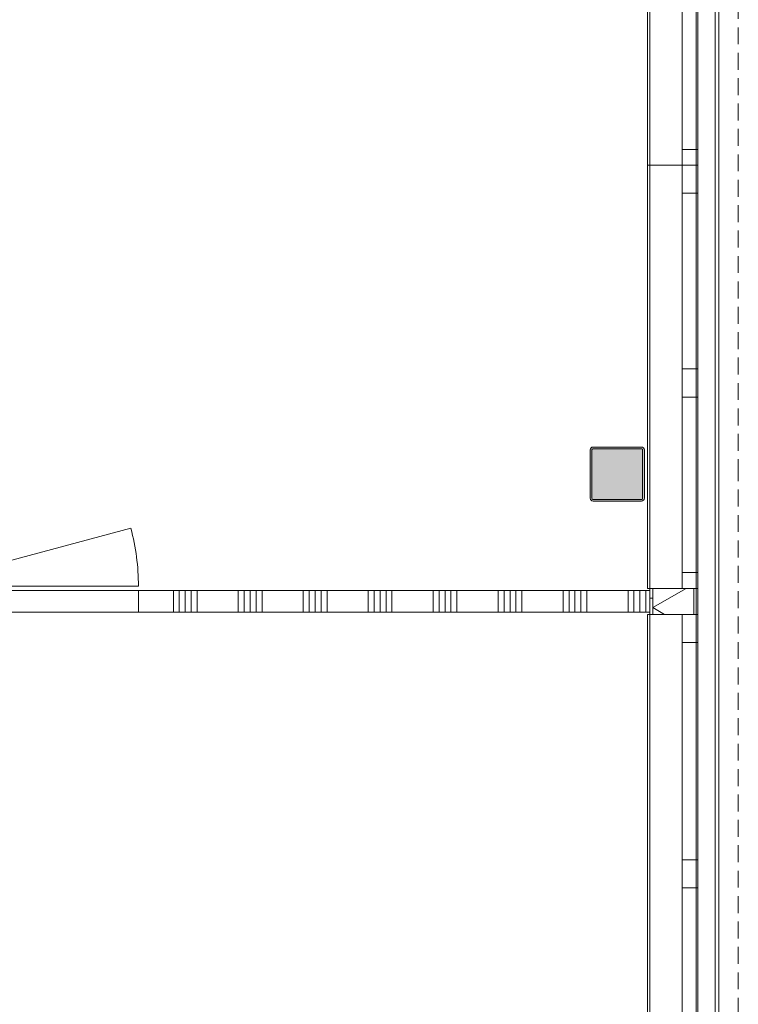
# Model space of a CAD drawing. Header units: millimetres. Extents: x -409 to 257590, y -7854 to 67330.
# Tile 132 of 205: x 22690 to 26009, y 39524 to 44072. Entities that reach past the tile are written whole.
import ezdxf

# ---------------------------------------------------------------- set-up
doc = ezdxf.new("R2010")
doc.units = ezdxf.units.MM
doc.header["$MEASUREMENT"] = 0
doc.linetypes.add('B0702', pattern=[117.37, 78.119999, -39.250001])
for name, color, linetype in [('New_21 Buitenwanden', 7, 'Continuous'), ('New_21 Buitenwanden Doorsnede-arcering', 7, 'Continuous'), ('New_21 Buitenwanden Laagscheidingslijnen', 7, 'Continuous'), ('New_21 Buitenwanden Ramen', 7, 'Continuous'), ('New_22 NC Binnenwanden', 7, 'Continuous'), ('New_22 NC Binnenwanden Deuren', 7, 'Continuous'), ('New_22 NC Binnenwanden Doorsnede-arcering', 7, 'Continuous'), ('New_23 Vloeren', 7, 'Continuous'), ('New_41 Buitenwandafwerking houten latten', 7, 'Continuous'), ('New_Z Ruimtefuncties Zone omranding', 7, 'Continuous'), ('S-COLS-____-OTLN.RVT S', 7, 'Continuous'), ('S-COLS-____-OTLN.RVT S 2D arcering', 7, 'Continuous')]:
    doc.layers.add(name, color=color, linetype=linetype)

# ---------------------------------------------------------------- blocks, each defined once
blk = doc.blocks.new('Slab_1_2', base_point=(0, 42578.3))
at = {"layer": 'New_23 Vloeren', "color": 1, "linetype": 'Continuous', "lineweight": 0, "flags": 128}
blk.add_lwpolyline([(25600, 28000.1), (25600, 47486.3), (25600, 47510), (25600, 63060), (0, 63060), (0, 42578.3), (0, 39540), (0, 17060)], dxfattribs=at)
blk = doc.blocks.new('Wall_212_2', base_point=(25600, 28004))
at = {"layer": 'New_21 Buitenwanden', "color": 8, "linetype": 'Continuous', "lineweight": 0, "true_color": 0x778488}
for p, q in [((25814, 28004), (25814, 39550)), ((25902, 28004), (25902, 39550))]:
    blk.add_line(p, q, dxfattribs=at)
at = {"layer": 'New_21 Buitenwanden', "color": 8, "linetype": 'Continuous', "lineweight": 0, "true_color": 0x778488, "flags": 128}
for points in [[(25600, 39550), (25600, 28004)], [(25920, 28004), (25920, 39550)]]:
    blk.add_lwpolyline(points, dxfattribs=at)
blk = doc.blocks.new('Wall_217_2', base_point=(25600, 39550))
at = {"layer": 'New_21 Buitenwanden', "color": 8, "linetype": 'Continuous', "lineweight": 0, "true_color": 0x778488}
for p, q in [((25902, 39550), (25902, 63274)), ((25814, 39550), (25814, 63204))]:
    blk.add_line(p, q, dxfattribs=at)
at = {"layer": 'New_21 Buitenwanden', "color": 8, "linetype": 'Continuous', "lineweight": 0, "true_color": 0x778488, "flags": 128}
for points in [[(25920, 39550), (25920, 63362)], [(25600, 63060), (25600, 39550)]]:
    blk.add_lwpolyline(points, dxfattribs=at)
blk = doc.blocks.new('Column 351[34]_2', base_point=(0.5, 3))
at = {"layer": 'S-COLS-____-OTLN.RVT S 2D arcering', "linetype": 'Continuous', "lineweight": 0, "true_color": 0x778488}
h = blk.add_hatch(color=8, dxfattribs=at)
h.paths.add_polyline_path([(25325.5, 41861), (25326.5, 41856), (25329.3, 41851.8), (25333.5, 41848.9), (25338.5, 41848), (25562.5, 41848), (25567.5, 41848.9), (25571.7, 41851.8), (25574.5, 41856), (25575.5, 41861), (25575.5, 42085), (25574.5, 42089.9), (25571.7, 42094.1), (25567.5, 42097), (25562.5, 42098), (25338.5, 42098), (25333.5, 42097), (25329.3, 42094.1), (25326.5, 42089.9), (25325.5, 42085)])
h.paths.add_polyline_path([(25562.5, 41856), (25338.5, 41856), (25336.6, 41856.3), (25335, 41857.4), (25333.9, 41859), (25333.5, 41861), (25333.5, 42085), (25333.9, 42086.9), (25335, 42088.5), (25336.6, 42089.6), (25338.5, 42090), (25562.5, 42090), (25564.4, 42089.6), (25566.1, 42088.5), (25567.1, 42086.9), (25567.5, 42085), (25567.5, 41861), (25567.1, 41859), (25566.1, 41857.4), (25564.4, 41856.3)], flags=0)
blk.add_hatch(color=8, dxfattribs=at).paths.add_polyline_path([(25562.5, 42090), (25338.5, 42090), (25336.6, 42089.6), (25335, 42088.5), (25333.9, 42086.9), (25333.5, 42085), (25333.5, 41861), (25333.9, 41859), (25335, 41857.4), (25336.6, 41856.3), (25338.5, 41856), (25562.5, 41856), (25564.4, 41856.3), (25566.1, 41857.4), (25567.1, 41859), (25567.5, 41861), (25567.5, 42085), (25567.1, 42086.9), (25566.1, 42088.5), (25564.4, 42089.6)])
at = {"layer": 'S-COLS-____-OTLN.RVT S', "color": 1, "linetype": 'Continuous', "lineweight": 0}
for p, q in [((25326.5, 42089.9), (25325.5, 42085)), ((25325.5, 42085), (25325.5, 41861)), ((25329.3, 42094.1), (25326.5, 42089.9)), ((25333.5, 42097), (25329.3, 42094.1)), ((25338.5, 42098), (25333.5, 42097)), ((25333.5, 42085), (25333.9, 42086.9)), ((25333.5, 41861), (25333.5, 42085)), ((25333.9, 42086.9), (25335, 42088.5)), ((25335, 42088.5), (25336.6, 42089.6)), ((25336.6, 42089.6), (25338.5, 42090)), ((25562.5, 42098), (25338.5, 42098)), ((25338.5, 42090), (25562.5, 42090)), ((25567.5, 42097), (25562.5, 42098)), ((25562.5, 42090), (25564.4, 42089.6)), ((25564.4, 42089.6), (25566.1, 42088.5)), ((25566.1, 42088.5), (25567.1, 42086.9)), ((25567.1, 42086.9), (25567.5, 42085)), ((25571.7, 42094.1), (25567.5, 42097)), ((25567.5, 42085), (25567.5, 41861)), ((25574.5, 42089.9), (25571.7, 42094.1)), ((25575.5, 42085), (25574.5, 42089.9)), ((25575.5, 41861), (25575.5, 42085)), ((25325.5, 41861), (25326.5, 41856)), ((25326.5, 41856), (25329.3, 41851.8)), ((25329.3, 41851.8), (25333.5, 41848.9)), ((25333.9, 41859), (25333.5, 41861)), ((25333.5, 41848.9), (25338.5, 41848)), ((25335, 41857.4), (25333.9, 41859)), ((25336.6, 41856.3), (25335, 41857.4)), ((25338.5, 41856), (25336.6, 41856.3)), ((25562.5, 41856), (25338.5, 41856)), ((25338.5, 41848), (25562.5, 41848)), ((25564.4, 41856.3), (25562.5, 41856)), ((25562.5, 41848), (25567.5, 41848.9)), ((25566.1, 41857.4), (25564.4, 41856.3)), ((25567.1, 41859), (25566.1, 41857.4)), ((25567.5, 41861), (25567.1, 41859)), ((25567.5, 41848.9), (25571.7, 41851.8)), ((25571.7, 41851.8), (25574.5, 41856)), ((25574.5, 41856), (25575.5, 41861))]:
    blk.add_line(p, q, dxfattribs=at)
blk = doc.blocks.new('*X2095')
at = {"layer": 'New_22 NC Binnenwanden Doorsnede-arcering', "color": 254, "linetype": 'Continuous', "lineweight": 0, "true_color": 0xe9ebeb}
for p, q in [((21600, 41435), (21600, 41370)), ((21627.4, 41435), (21627.4, 41370)), ((21654.9, 41435), (21654.9, 41370)), ((21682.3, 41435), (21682.3, 41370)), ((21709.7, 41435), (21709.7, 41370)), ((21900, 41435), (21900, 41370)), ((21927.4, 41435), (21927.4, 41370)), ((21954.9, 41435), (21954.9, 41370)), ((21982.3, 41435), (21982.3, 41370)), ((22009.7, 41435), (22009.7, 41370)), ((22200, 41435), (22200, 41370)), ((21600, 41370), (21600, 41335)), ((21627.4, 41370), (21627.4, 41335)), ((21654.9, 41370), (21654.9, 41335)), ((21682.3, 41370), (21682.3, 41335)), ((21709.7, 41370), (21709.7, 41335)), ((21900, 41370), (21900, 41335)), ((21927.4, 41370), (21927.4, 41335)), ((21954.9, 41370), (21954.9, 41335)), ((21982.3, 41370), (21982.3, 41335)), ((22009.7, 41370), (22009.7, 41335)), ((22200, 41370), (22200, 41335))]:
    blk.add_line(p, q, dxfattribs=at)
blk = doc.blocks.new('*X2096')
at = {"layer": 'New_22 NC Binnenwanden Doorsnede-arcering', "color": 254, "linetype": 'Continuous', "lineweight": 0, "true_color": 0xe9ebeb}
for p, q in [((23400, 41435), (23400, 41370)), ((23427.4, 41435), (23427.4, 41370)), ((23454.9, 41435), (23454.9, 41370)), ((23482.3, 41435), (23482.3, 41370)), ((23509.7, 41435), (23509.7, 41370)), ((23700, 41435), (23700, 41370)), ((23727.4, 41435), (23727.4, 41370)), ((23754.9, 41435), (23754.9, 41370)), ((23782.3, 41435), (23782.3, 41370)), ((23809.7, 41435), (23809.7, 41370)), ((24000, 41435), (24000, 41370)), ((24027.4, 41435), (24027.4, 41370)), ((24054.9, 41435), (24054.9, 41370)), ((24082.3, 41435), (24082.3, 41370)), ((24109.7, 41435), (24109.7, 41370)), ((24300, 41435), (24300, 41370)), ((24327.4, 41435), (24327.4, 41370)), ((24354.9, 41435), (24354.9, 41370)), ((24382.3, 41435), (24382.3, 41370)), ((24409.7, 41435), (24409.7, 41370)), ((24600, 41435), (24600, 41370)), ((24627.4, 41435), (24627.4, 41370)), ((24654.9, 41435), (24654.9, 41370)), ((24682.3, 41435), (24682.3, 41370)), ((24709.7, 41435), (24709.7, 41370)), ((24900, 41435), (24900, 41370)), ((24927.4, 41435), (24927.4, 41370)), ((24954.9, 41435), (24954.9, 41370)), ((24982.3, 41435), (24982.3, 41370)), ((25009.7, 41435), (25009.7, 41370)), ((25200, 41435), (25200, 41370)), ((25227.4, 41435), (25227.4, 41370)), ((25254.9, 41435), (25254.9, 41370)), ((25282.3, 41435), (25282.3, 41370)), ((25309.7, 41435), (25309.7, 41370)), ((25500, 41435), (25500, 41370)), ((25527.4, 41435), (25527.4, 41370)), ((25554.9, 41435), (25554.9, 41370)), ((25582.3, 41435), (25582.3, 41370)), ((23400, 41370), (23400, 41335)), ((23427.4, 41370), (23427.4, 41335)), ((23454.9, 41370), (23454.9, 41335)), ((23482.3, 41370), (23482.3, 41335)), ((23509.7, 41370), (23509.7, 41335)), ((23700, 41370), (23700, 41335)), ((23727.4, 41370), (23727.4, 41335)), ((23754.9, 41370), (23754.9, 41335)), ((23782.3, 41370), (23782.3, 41335)), ((23809.7, 41370), (23809.7, 41335)), ((24000, 41370), (24000, 41335)), ((24027.4, 41370), (24027.4, 41335)), ((24054.9, 41370), (24054.9, 41335)), ((24082.3, 41370), (24082.3, 41335)), ((24109.7, 41370), (24109.7, 41335)), ((24300, 41370), (24300, 41335)), ((24327.4, 41370), (24327.4, 41335)), ((24354.9, 41370), (24354.9, 41335)), ((24382.3, 41370), (24382.3, 41335)), ((24409.7, 41370), (24409.7, 41335)), ((24600, 41370), (24600, 41335)), ((24627.4, 41370), (24627.4, 41335)), ((24654.9, 41370), (24654.9, 41335)), ((24682.3, 41370), (24682.3, 41335)), ((24709.7, 41370), (24709.7, 41335)), ((24900, 41370), (24900, 41335)), ((24927.4, 41370), (24927.4, 41335)), ((24954.9, 41370), (24954.9, 41335)), ((24982.3, 41370), (24982.3, 41335)), ((25009.7, 41370), (25009.7, 41335)), ((25200, 41370), (25200, 41335)), ((25227.4, 41370), (25227.4, 41335)), ((25254.9, 41370), (25254.9, 41335)), ((25282.3, 41370), (25282.3, 41335)), ((25309.7, 41370), (25309.7, 41335)), ((25500, 41370), (25500, 41335)), ((25527.4, 41370), (25527.4, 41335)), ((25554.9, 41370), (25554.9, 41335)), ((25582.3, 41370), (25582.3, 41335))]:
    blk.add_line(p, q, dxfattribs=at)
blk = doc.blocks.new('D1 22_11')
at = {"layer": 'New_22 NC Binnenwanden Deuren', "color": 1, "linetype": 'Continuous', "lineweight": 0}
for q in [(-481.8, 267.6), (-517, 0)]:
    blk.add_line((517, 0), q, dxfattribs=at)
at = {"layer": 'New_22 NC Binnenwanden Deuren', "color": 7, "linetype": 'Continuous', "lineweight": 0}
for p, q in [((-517, -20), (-517, -120)), ((-517, -20), (-517, -120)), ((517, -20), (517, -120)), ((517, -20), (517, -120))]:
    blk.add_line(p, q, dxfattribs=at)
at = {"layer": 'New_22 NC Binnenwanden Deuren', "color": 1, "linetype": 'Continuous', "lineweight": 0}
blk.add_arc((517, 0), 1034, 165, 180, dxfattribs=at)
blk = doc.blocks.new('Wall_479_2', base_point=(25600, 41335))
at = {"layer": 'New_22 NC Binnenwanden', "color": 8, "linetype": 'Continuous', "lineweight": 0, "true_color": 0x778488}
for p, q in [((22204.7, 41435), (22204.7, 41335)), ((23238.7, 41435), (23238.7, 41335))]:
    blk.add_line(p, q, dxfattribs=at)
at = {"layer": 'New_22 NC Binnenwanden', "color": 8, "linetype": 'Continuous', "lineweight": 0, "true_color": 0x778488, "flags": 128}
for points in [[(22204.7, 41435), (21555.1, 41435)], [(21555.1, 41335), (21555.1, 41435)], [(25600, 41435), (23238.7, 41435)], [(25600, 41335), (25600, 41435)], [(21555.1, 41335), (22204.7, 41335)], [(23238.7, 41335), (25600, 41335)]]:
    blk.add_lwpolyline(points, dxfattribs=at)
at = {"layer": 'New_22 NC Binnenwanden', "color": 8, "lineweight": 0, "true_color": 0x778488}
for name in ['*X2095', '*X2096']:
    blk.add_blockref(name, (0, 0), dxfattribs=at)
at = {"layer": 'New_22 NC Binnenwanden Deuren', "color": 1, "linetype": 'Continuous', "lineweight": 0, "xscale": -1, "zscale": 1000}
blk.add_blockref('D1 22_11', (22721.7, 41455), dxfattribs=at)
blk = doc.blocks.new('Curtain Wall_68_2')
at = {"layer": 'New_41 Buitenwandafwerking houten latten', "color": 253, "linetype": 'B0702', "lineweight": 0, "true_color": 0x99a3a6, "flags": 128}
for points in [[(26009.2, 41963.2), (26009.2, 42008.2), (26009.2, 42108.2), (26009.2, 42208.2), (26009.2, 42308.2), (26009.2, 42353.2), (26009.2, 42453.2), (26009.2, 42553.2), (26009.2, 42653.2), (26009.2, 42698.2), (26009.2, 42798.2), (26009.2, 42898.2), (26009.2, 42998.2), (26009.2, 43043.2), (26009.2, 43143.2), (26009.2, 43243.2), (26009.2, 43343.2), (26009.2, 43388.2), (26009.2, 43488.2), (26009.2, 43588.2), (26009.2, 43688.2), (26009.2, 43733.2), (26009.2, 43833.2), (26009.2, 43933.2), (26009.2, 44033.2), (26009.2, 44078.2), (26009.2, 44178.2), (26009.2, 44278.2), (26009.2, 44378.2), (26009.2, 44423.2), (26009.2, 44523.2), (26009.2, 44623.2), (26009.2, 44723.2), (26009.2, 44768.2), (26009.2, 44868.2), (26009.2, 44968.2), (26009.2, 45068.2), (26009.2, 45113.2), (26009.2, 45213.2), (26009.2, 45313.2), (26009.2, 45413.2), (26009.2, 45458.2), (26009.2, 45558.2), (26009.2, 45658.2), (26009.2, 45758.2), (26009.2, 45803.2), (26009.2, 45903.2), (26009.2, 46003.2), (26009.2, 46103.2), (26009.2, 46148.2), (26009.2, 46248.2), (26009.2, 46348.2), (26009.2, 46448.2), (26009.2, 46493.2), (26009.2, 46593.2), (26009.2, 46693.2), (26009.2, 46793.2), (26009.2, 46838.2), (26009.2, 46938.2), (26009.2, 47038.2), (26009.2, 47138.2), (26009.2, 47183.2), (26009.2, 47283.2), (26009.2, 47383.2), (26009.2, 47483.2), (26009.2, 47528.2), (26009.2, 47628.2), (26009.2, 47728.2), (26009.2, 47828.2), (26009.2, 47873.2), (26009.2, 47973.2), (26009.2, 48073.2), (26009.2, 48173.2), (26009.2, 48218.2), (26009.2, 48318.2), (26009.2, 48418.2), (26009.2, 48518.2), (26009.2, 48563.2), (26009.2, 48663.2), (26009.2, 48763.2), (26009.2, 48863.2), (26009.2, 48908.2), (26009.2, 49008.2), (26009.2, 49108.2), (26009.2, 49208.2), (26009.2, 49253.2), (26009.2, 49353.2), (26009.2, 49453.2), (26009.2, 49553.2), (26009.2, 49598.2), (26009.2, 49698.2), (26009.2, 49798.2), (26009.2, 49898.2), (26009.2, 49943.2), (26009.2, 50043.2), (26009.2, 50143.2), (26009.2, 50243.2), (26009.2, 50288.2), (26009.2, 50388.2), (26009.2, 50488.2), (26009.2, 50588.2), (26009.2, 50633.2), (26009.2, 50733.2), (26009.2, 50833.2), (26009.2, 50933.2), (26009.2, 50978.2), (26009.2, 51078.2), (26009.2, 51178.2), (26009.2, 51278.2), (26009.2, 51323.2), (26009.2, 51423.2), (26009.2, 51523.2), (26009.2, 51623.2), (26009.2, 51668.2), (26009.2, 51768.2), (26009.2, 51868.2), (26009.2, 51968.2), (26009.2, 52013.2), (26009.2, 52113.2), (26009.2, 52213.2), (26009.2, 52313.2), (26009.2, 52358.2), (26009.2, 52458.2), (26009.2, 52558.2), (26009.2, 52658.2), (26009.2, 52703.2), (26009.2, 52803.2), (26009.2, 52903.2), (26009.2, 53003.2), (26009.2, 53048.2), (26009.2, 53148.2), (26009.2, 53248.2), (26009.2, 53348.2), (26009.2, 53393.2), (26009.2, 53493.2), (26009.2, 53593.2), (26009.2, 53693.2), (26009.2, 53738.2), (26009.2, 53838.2), (26009.2, 53938.2), (26009.2, 54038.2), (26009.2, 54083.2), (26009.2, 54183.2), (26009.2, 54283.2), (26009.2, 54383.2), (26009.2, 54428.2), (26009.2, 54528.2), (26009.2, 54628.2), (26009.2, 54728.2), (26009.2, 54773.2), (26009.2, 54873.2), (26009.2, 54973.2), (26009.2, 55073.2), (26009.2, 55118.2), (26009.2, 55218.2), (26009.2, 55318.2), (26009.2, 55418.2), (26009.2, 55463.2), (26009.2, 55563.2), (26009.2, 55663.2), (26009.2, 55763.2), (26009.2, 55808.2), (26009.2, 55908.2), (26009.2, 56008.2), (26009.2, 56108.2), (26009.2, 56153.2), (26009.2, 56253.2), (26009.2, 56353.2), (26009.2, 56453.2), (26009.2, 56498.2), (26009.2, 56598.2), (26009.2, 56698.2), (26009.2, 56798.2), (26009.2, 56843.2), (26009.2, 56943.2), (26009.2, 57043.2), (26009.2, 57143.2), (26009.2, 57188.2), (26009.2, 57288.2), (26009.2, 57388.2), (26009.2, 57488.2), (26009.2, 57533.2), (26009.2, 57633.2), (26009.2, 57733.2), (26009.2, 57833.2), (26009.2, 57878.2), (26009.2, 57978.2), (26009.2, 58078.2), (26009.2, 58178.2), (26009.2, 58223.2), (26009.2, 58323.2), (26009.2, 58423.2), (26009.2, 58523.2), (26009.2, 58568.2), (26009.2, 58668.2), (26009.2, 58768.2), (26009.2, 58868.2), (26009.2, 58913.2), (26009.2, 59013.2), (26009.2, 59113.2), (26009.2, 59213.2), (26009.2, 59258.2), (26009.2, 59358.2), (26009.2, 59458.2), (26009.2, 59558.2), (26009.2, 59603.2), (26009.2, 59703.2), (26009.2, 59803.2), (26009.2, 59903.2), (26009.2, 59948.2), (26009.2, 60048.2), (26009.2, 60148.2), (26009.2, 60248.2), (26009.2, 60293.2), (26009.2, 60393.2), (26009.2, 60493.2), (26009.2, 60593.2), (26009.2, 60638.2), (26009.2, 60738.2), (26009.2, 60838.2), (26009.2, 60938.2), (26009.2, 60983.2), (26009.2, 61083.2), (26009.2, 61183.2), (26009.2, 61283.2), (26009.2, 61328.2), (26009.2, 61428.2), (26009.2, 61528.2), (26009.2, 61628.2), (26009.2, 61673.2), (26009.2, 61773.2), (26009.2, 61873.2), (26009.2, 61973.2), (26009.2, 62018.2), (26009.2, 62118.2), (26009.2, 62218.2), (26009.2, 62318.2), (26009.2, 62363.2), (26009.2, 62463.2), (26009.2, 62563.2), (26009.2, 62663.2), (26009.2, 62708.2), (26009.2, 62808.2), (26009.2, 62908.2), (26009.2, 63008.2), (26009.2, 63053.2)], [(26009.2, 28208.2), (26009.2, 28308.2), (26009.2, 28408.2), (26009.2, 28508.2), (26009.2, 28553.2), (26009.2, 28653.2), (26009.2, 28753.2), (26009.2, 28853.2), (26009.2, 28898.2), (26009.2, 28998.2), (26009.2, 29098.2), (26009.2, 29198.2), (26009.2, 29243.2), (26009.2, 29343.2), (26009.2, 29443.2), (26009.2, 29543.2), (26009.2, 29588.2), (26009.2, 29688.2), (26009.2, 29788.2), (26009.2, 29888.2), (26009.2, 29933.2), (26009.2, 30033.2), (26009.2, 30133.2), (26009.2, 30233.2), (26009.2, 30278.2), (26009.2, 30378.2), (26009.2, 30478.2), (26009.2, 30578.2), (26009.2, 30623.2), (26009.2, 30723.2), (26009.2, 30823.2), (26009.2, 30923.2), (26009.2, 30968.2), (26009.2, 31068.2), (26009.2, 31168.2), (26009.2, 31268.2), (26009.2, 31313.2), (26009.2, 31413.2), (26009.2, 31513.2), (26009.2, 31613.2), (26009.2, 31658.2), (26009.2, 31758.2), (26009.2, 31858.2), (26009.2, 31958.2), (26009.2, 32003.2), (26009.2, 32103.2), (26009.2, 32203.2), (26009.2, 32303.2), (26009.2, 32348.2), (26009.2, 32448.2), (26009.2, 32548.2), (26009.2, 32648.2), (26009.2, 32693.2), (26009.2, 32793.2), (26009.2, 32893.2), (26009.2, 32993.2), (26009.2, 33038.2), (26009.2, 33138.2), (26009.2, 33238.2), (26009.2, 33338.2), (26009.2, 33383.2), (26009.2, 33483.2), (26009.2, 33583.2), (26009.2, 33683.2), (26009.2, 33728.2), (26009.2, 33828.2), (26009.2, 33928.2), (26009.2, 34028.2), (26009.2, 34073.2), (26009.2, 34173.2), (26009.2, 34273.2), (26009.2, 34373.2), (26009.2, 34418.2), (26009.2, 34518.2), (26009.2, 34618.2), (26009.2, 34718.2), (26009.2, 34763.2), (26009.2, 34863.2), (26009.2, 34963.2), (26009.2, 35063.2), (26009.2, 35108.2), (26009.2, 35208.2), (26009.2, 35308.2), (26009.2, 35408.2), (26009.2, 35453.2), (26009.2, 35553.2), (26009.2, 35653.2), (26009.2, 35753.2), (26009.2, 35798.2), (26009.2, 35898.2), (26009.2, 35998.2), (26009.2, 36098.2), (26009.2, 36143.2), (26009.2, 36243.2), (26009.2, 36343.2), (26009.2, 36443.2), (26009.2, 36488.2), (26009.2, 36588.2), (26009.2, 36688.2), (26009.2, 36788.2), (26009.2, 36833.2), (26009.2, 36933.2), (26009.2, 37033.2), (26009.2, 37133.2), (26009.2, 37178.2), (26009.2, 37278.2), (26009.2, 37378.2), (26009.2, 37478.2), (26009.2, 37523.2), (26009.2, 37623.2), (26009.2, 37723.2), (26009.2, 37823.2), (26009.2, 37868.2), (26009.2, 37968.2), (26009.2, 38068.2), (26009.2, 38168.2), (26009.2, 38213.2), (26009.2, 38313.2), (26009.2, 38413.2), (26009.2, 38513.2), (26009.2, 38558.2), (26009.2, 38658.2), (26009.2, 38758.2), (26009.2, 38858.2), (26009.2, 38903.2), (26009.2, 39003.2), (26009.2, 39103.2), (26009.2, 39203.2), (26009.2, 39248.2), (26009.2, 39348.2), (26009.2, 39448.2), (26009.2, 39548.2), (26009.2, 39593.2), (26009.2, 39693.2), (26009.2, 39793.2), (26009.2, 39893.2), (26009.2, 39938.2), (26009.2, 40038.2), (26009.2, 40138.2), (26009.2, 40238.2), (26009.2, 40283.2), (26009.2, 40383.2), (26009.2, 40483.2), (26009.2, 40583.2), (26009.2, 40628.2), (26009.2, 40728.2), (26009.2, 40828.2), (26009.2, 40928.2), (26009.2, 40973.2), (26009.2, 41073.2), (26009.2, 41173.2), (26009.2, 41273.2), (26009.2, 41318.2), (26009.2, 41418.2), (26009.2, 41518.2), (26009.2, 41618.2), (26009.2, 41663.2), (26009.2, 41763.2), (26009.2, 41863.2), (26009.2, 41963.2)]]:
    blk.add_lwpolyline(points, dxfattribs=at)
blk = doc.blocks.new('*X2341')
at = {"layer": 'New_21 Buitenwanden Doorsnede-arcering', "color": 254, "linetype": 'Continuous', "lineweight": 0, "true_color": 0xe9ebeb}
for p in [(25768.9, 41445), (25669, 41325)]:
    blk.add_line(p, (25615, 41356.2), dxfattribs=at)
blk = doc.blocks.new('Rnx horizontaal 22_47')
at = {"layer": 'New_21 Buitenwanden Ramen', "color": 1, "linetype": 'Continuous', "lineweight": 0}
for p, q in [((-1170, 150), (-1170, 160)), ((-1170, 160), (1170, 160)), ((1170, 160), (1170, 150)), ((-1170, 0), (-1040, 0)), ((-1040, 0), (-1040, -72)), ((-1040, 0), (-36.5, 0)), ((-36.5, -72), (-36.5, 0)), ((-36.5, 0), (57, 0)), ((57, 0), (93.5, 0)), ((93.5, 0), (93.5, -72)), ((93.5, 0), (1097, 0)), ((1097, -72), (1097, 0)), ((1097, 0), (1170, 0)), ((-1040, -72), (-1170, -72)), ((-36.5, -72), (-1040, -72)), ((57, -72), (-36.5, -72)), ((93.5, -72), (57, -72)), ((1097, -72), (93.5, -72)), ((1170, -72), (1097, -72))]:
    blk.add_line(p, q, dxfattribs=at)
at = {"layer": 'New_21 Buitenwanden Ramen', "color": 9, "linetype": 'Continuous', "lineweight": 0}
for p, q in [((-1170, 135), (-1170, 150)), ((1170, 135), (1170, 150)), ((-1170, 0), (-1170, 135)), ((1170, 0), (1170, 135)), ((-1170, -54), (-1170, 0)), ((-1170, -54), (-1170, 0)), ((1170, -54), (1170, 0)), ((1170, -54), (1170, 0)), ((-1170, -72), (-1170, -54)), ((-1170, -72), (-1170, -54)), ((1170, -72), (1170, -54)), ((1170, -72), (1170, -54))]:
    blk.add_line(p, q, dxfattribs=at)
blk = doc.blocks.new('Rnx horizontaal 22_46')
at = {"layer": 'New_21 Buitenwanden Ramen', "color": 1, "linetype": 'Continuous', "lineweight": 0}
for p, q in [((-977.5, 150), (-977.5, 160)), ((-977.5, 160), (977.5, 160)), ((977.5, 160), (977.5, 150)), ((-977.5, 0), (-847.5, 0)), ((-847.5, 0), (-847.5, -72)), ((-847.5, 0), (-36.5, 0)), ((-36.5, -72), (-36.5, 0)), ((-36.5, 0), (57, 0)), ((57, 0), (93.5, 0)), ((93.5, 0), (93.5, -72)), ((93.5, 0), (904.5, 0)), ((904.5, -72), (904.5, 0)), ((904.5, 0), (977.5, 0)), ((-847.5, -72), (-977.5, -72)), ((-36.5, -72), (-847.5, -72)), ((57, -72), (-36.5, -72)), ((93.5, -72), (57, -72)), ((904.5, -72), (93.5, -72)), ((977.5, -72), (904.5, -72))]:
    blk.add_line(p, q, dxfattribs=at)
at = {"layer": 'New_21 Buitenwanden Ramen', "color": 9, "linetype": 'Continuous', "lineweight": 0}
for p, q in [((-977.5, 135), (-977.5, 150)), ((977.5, 135), (977.5, 150)), ((-977.5, 0), (-977.5, 135)), ((977.5, 0), (977.5, 135)), ((-977.5, -54), (-977.5, 0)), ((-977.5, -54), (-977.5, 0)), ((977.5, -54), (977.5, 0)), ((977.5, -54), (977.5, 0)), ((-977.5, -72), (-977.5, -54)), ((-977.5, -72), (-977.5, -54)), ((977.5, -72), (977.5, -54)), ((977.5, -72), (977.5, -54))]:
    blk.add_line(p, q, dxfattribs=at)
blk = doc.blocks.new('Wall_507_2', base_point=(25600, 28000.1))
at = {"layer": 'New_21 Buitenwanden Doorsnede-arcering', "linetype": 'Continuous', "lineweight": 0, "true_color": 0xe9ebeb}
h = blk.add_hatch(dxfattribs=at)
h.set_pattern_fill('930_Lijnen_vert_200_0002', color=254, style=0, pattern_type=2)
h.set_pattern_definition([(180, (0, 0), (0, 200), [])])
h.paths.add_polyline_path([(25615, 41445), (25600, 41445), (25600, 41325), (25615, 41325)])
at = {"layer": 'New_21 Buitenwanden', "color": 8, "linetype": 'Continuous', "lineweight": 0, "true_color": 0x778488}
for p, q in [((25615, 41445), (25600, 41445)), ((25750, 41445), (25615, 41445)), ((25804, 41445), (25750, 41445)), ((25822, 41445), (25804, 41445)), ((25615, 41325), (25600, 41325)), ((25750, 41325), (25615, 41325)), ((25804, 41325), (25750, 41325)), ((25822, 41325), (25804, 41325))]:
    blk.add_line(p, q, dxfattribs=at)
at = {"layer": 'New_21 Buitenwanden', "color": 8, "linetype": 'Continuous', "lineweight": 0, "true_color": 0x778488, "flags": 128}
for points in [[(25600, 41445), (25600, 41325)], [(25822, 41325), (25822, 41445)]]:
    blk.add_lwpolyline(points, dxfattribs=at)
at = {"layer": 'New_21 Buitenwanden Laagscheidingslijnen', "color": 8, "linetype": 'Continuous', "lineweight": 0, "true_color": 0x778488}
for p, q in [((25615, 41445), (25615, 41325)), ((25804, 41325), (25804, 41445))]:
    blk.add_line(p, q, dxfattribs=at)
at = {"layer": 'New_21 Buitenwanden', "color": 8, "lineweight": 0, "true_color": 0x778488}
blk.add_blockref('*X2341', (0, 0), dxfattribs=at)
at = {"layer": 'New_21 Buitenwanden Ramen', "color": 1, "linetype": 'Continuous', "lineweight": 0, "xscale": -1, "zscale": 1000, "rotation": 89.99999999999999}
for name, p in [('Rnx horizontaal 22_46', (25750, 44377.5)), ('Rnx horizontaal 22_46', (25750, 42422.5)), ('Rnx horizontaal 22_47', (25750, 40155))]:
    blk.add_blockref(name, p, dxfattribs=at)

msp = doc.modelspace()

# ---------------------------------------------------------------- linework, layer by layer
at = {"layer": 'New_Z Ruimtefuncties Zone omranding', "color": 21, "linetype": 'Continuous', "lineweight": 0, "true_color": 0xffaa55, "flags": 128}
for points in [[(21555.1, 41435), (25600, 41435), (25600, 41595), (25600, 45835), (25600, 47310), (21555.1, 47310)], [(20055.4, 36625), (25600, 36625), (25600, 37510), (25600, 37510), (25600, 37810), (25600, 41335), (21555, 41335), (21555, 40110.4), (20055.4, 40110.4)]]:
    msp.add_lwpolyline(points, close=True, dxfattribs=at)

# ---------------------------------------------------------------- block references
at = {"layer": 'New_21 Buitenwanden', "color": 8, "lineweight": 0, "true_color": 0x778488}
for name, p in [('Wall_217_2', (25600, 39550)), ('Wall_507_2', (25600, 28000.1)), ('Wall_212_2', (25600, 28004))]:
    msp.add_blockref(name, p, dxfattribs=at)
at = {"layer": 'New_22 NC Binnenwanden', "color": 8, "lineweight": 0, "true_color": 0x778488}
msp.add_blockref('Wall_479_2', (25600, 41335), dxfattribs=at)
at = {"layer": 'New_23 Vloeren', "color": 1, "linetype": 'Continuous', "lineweight": 0}
msp.add_blockref('Slab_1_2', (0, 42578.3), dxfattribs=at)
at = {"layer": 'New_41 Buitenwandafwerking houten latten', "linetype": 'Continuous', "lineweight": 0}
msp.add_blockref('Curtain Wall_68_2', (0, 0), dxfattribs=at)
at = {"layer": 'S-COLS-____-OTLN.RVT S', "color": 1, "linetype": 'Continuous', "lineweight": 0}
msp.add_blockref('Column 351[34]_2', (0.5, 3), dxfattribs=at)

doc.saveas('drawing.dxf')
